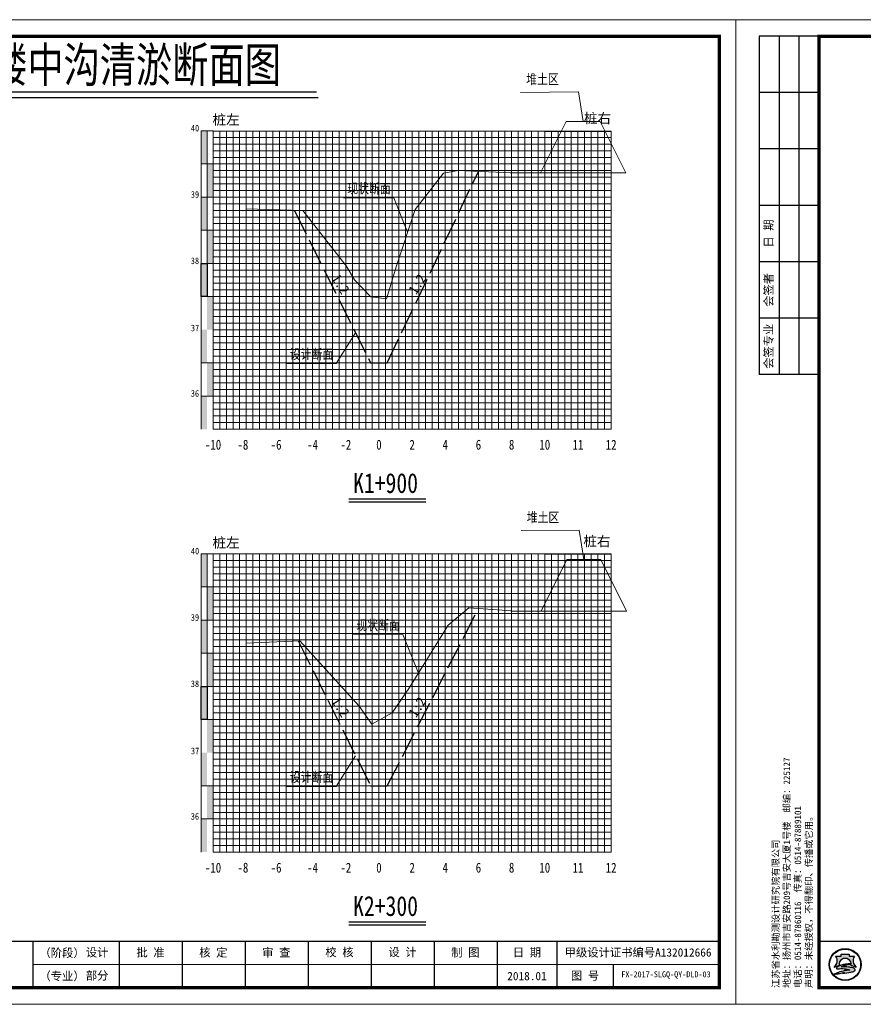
# Model space of a CAD drawing. Header units: millimetres. Extents: x -1851 to 142262423, y -629789 to 22327943.
# Tile 47 of 69: x 36605 to 36859, y 5159 to 5456. Entities that reach past the tile are written whole.
import ezdxf
from ezdxf.enums import TextEntityAlignment as Align

# ---------------------------------------------------------------- set-up
doc = ezdxf.new("R2010")
doc.units = ezdxf.units.MM
doc.linetypes.add('4415', pattern=[5, 4, -1])
for name, color, linetype, lineweight in [('0.13文字', 3, 'Continuous', 13), ('2', 61, 'Continuous', 30), ('3', 8, 'Continuous', 5), ('dmx', 7, 'Continuous', 15)]:
    doc.layers.add(name, color=color, linetype=linetype, lineweight=lineweight)
doc.layers.add('DIMTEX', color=7, linetype='Continuous')
doc.layers.add('断面', color=7, linetype='Continuous')
doc.styles.add('LYJFS', font='times.ttf', dxfattribs={"width": 0.7})
doc.styles.add('STYLE2', font='txt', dxfattribs={"width": 0.8})
doc.styles.add('仿宋', font='FangSong_GB2312.ttf')
doc.styles.add('仿宋体', font='FangSong_GB2312.ttf', dxfattribs={"width": 0.8})
doc.styles.add('宋体', font='txt', dxfattribs={"height": 3.5})
doc.styles.add('等线体', font='simhei.ttf')

# ---------------------------------------------------------------- blocks, each defined once
blk = doc.blocks.new('tk')
h = blk.add_hatch(color=152)
h.dxf.hatch_style = 1
h.paths.add_polyline_path([(6876.364125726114, 854.2295714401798, 1), (6866.686434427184, 854.2295714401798, 1)])
h.paths.add_polyline_path([(6876.201261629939, 854.2295714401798, 1), (6866.84929852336, 854.2295714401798, 1)], flags=16)
h = blk.add_hatch(color=152)
h.dxf.hatch_style = 1
edge = h.paths.add_edge_path()
edge.add_arc((6873.407199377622, 851.8047045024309), 1.461698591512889, 43.31770961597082, 70.37003522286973)
edge.add_arc((6872.0275850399, 847.9366998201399), 5.568375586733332, 70.37003522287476, 84.52854590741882)
edge.add_arc((6871.440752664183, 841.8102204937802), 11.72289597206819, 84.5285459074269, 95.17746754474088)
edge.add_arc((6871.582339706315, 852.1014277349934), 1.831337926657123, 111.7965680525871, 130.9174013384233, ccw=False)
edge.add_arc((6873.47809212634, 847.3608850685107), 6.936886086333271, 98.84274785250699, 111.79656805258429, ccw=False)
edge.add_arc((6874.544451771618, 840.506451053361), 13.873772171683, 95.21036804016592, 98.84274785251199, ccw=False)
edge.add_ellipse((6871.525280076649, 854.5219636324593), major_axis=(-1.773815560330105, 0), ratio=0.8776980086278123, start_angle=172.6538623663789, end_angle=176.9129867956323)
edge.add_arc((6873.117644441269, 844.1909795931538), 10.24870363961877, 88.99992913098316, 98.52267106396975)
edge.add_arc((6872.724314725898, 846.8157053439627), 7.594670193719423, 98.5226710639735, 116.8491039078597)
edge.add_arc((6869.849912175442, 852.4939579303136), 1.230336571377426, 116.8491039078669, 139.2900683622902)
edge.add_arc((6869.065436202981, 853.1689503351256), 0.1954369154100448, 139.2900683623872, 263.050638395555)
edge.add_arc((6869.248585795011, 854.6715617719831), 1.70916902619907, 263.0506383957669, 272.136251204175)
edge.add_arc((6870.416233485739, 823.3689317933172), 29.61523112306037, 88.46268833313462, 92.13625120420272, ccw=False)
edge.add_arc((6871.07395213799, 847.876297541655), 5.099041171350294, 68.07113774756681, 88.46268833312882, ccw=False)
edge.add_arc((6875.183614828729, 831.3122526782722), 21.4080615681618, 95.91294384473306, 98.79521578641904)
edge.add_arc((6873.816328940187, 840.1492628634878), 12.46590188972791, 98.79521578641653, 117.8496747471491)
edge.add_arc((6932.315236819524, 613.7362839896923), 245.9934265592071, 104.7703900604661, 105.15790668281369, ccw=False)
edge.add_line((6869.600177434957, 851.6009245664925), (6868.796656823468, 851.2750728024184))
edge.add_arc((6890.157828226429, 754.105500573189), 99.48982566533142, 100.90627282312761, 102.39834375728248, ccw=False)
edge.add_line((6871.334059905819, 851.7983414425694), (6870.72346251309, 851.6097564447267))
edge.add_arc((6868.414090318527, 880.2016823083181), 28.68503833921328, 274.6177604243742, 279.6944367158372)
edge.add_arc((6872.474319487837, 856.4344682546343), 4.573507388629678, 279.694436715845, 287.6119267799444)
edge.add_arc((6873.358587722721, 853.648913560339), 1.650966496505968, 287.6119267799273, 311.5140981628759)
edge.add_arc((6874.270477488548, 852.6187205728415), 0.2751610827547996, 311.5140981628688, 403.3177096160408)
edge = h.paths.add_edge_path()
edge.add_arc((6875.946394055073, 855.3665725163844), 2.066422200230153, 138.9741968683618, 204.1180883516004, ccw=False)
edge.add_line((6874.387456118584, 856.7229696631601), (6872.690352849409, 856.7229696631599))
edge.add_line((6872.69035284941, 856.7229696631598), (6872.69035284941, 857.3096342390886))
edge.add_line((6872.69035284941, 857.3096342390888), (6870.360207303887, 857.3096342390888))
edge.add_line((6870.360207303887, 857.3096342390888), (6870.360207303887, 856.7229696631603))
edge.add_line((6870.360207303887, 856.7229696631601), (6868.663104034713, 856.7229696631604))
edge.add_arc((6867.104166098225, 855.3665725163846), 2.066422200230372, -24.118088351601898, 41.0258031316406, ccw=False)
edge.add_arc((6865.567634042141, 856.05447875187), 3.749914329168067, 314.34412131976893, 335.8819116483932, ccw=False)
edge.add_arc((6867.522236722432, 856.4070458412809), 3.106664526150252, 282.3877277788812, 290.1465811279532)
edge.add_arc((6864.457993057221, 864.7594382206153), 12.00340818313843, 290.1465811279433, 296.6495194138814)
edge.add_ellipse((6871.525280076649, 854.5219636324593), major_axis=(-1.773815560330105, 0), ratio=0.8776980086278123, start_angle=176.9129867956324, end_angle=378.37473811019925, ccw=False)
edge.add_ellipse((6871.525280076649, 854.5219636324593), major_axis=(-1.773815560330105, 0), ratio=0.8776980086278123, start_angle=172.653862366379, end_angle=176.9129867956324, ccw=False)
edge.add_ellipse((6871.525280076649, 854.5219636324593), major_axis=(-1.773815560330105, 0), ratio=0.8776980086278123, start_angle=161.6252618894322, end_angle=172.653862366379, ccw=False)
edge.add_arc((6878.592567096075, 864.759438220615), 12.00340818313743, 243.3504805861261, 249.853418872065)
edge.add_arc((6875.528323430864, 856.4070458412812), 3.106664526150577, 249.8534188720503, 257.61227222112)
edge.add_arc((6877.482926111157, 856.05447875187), 3.74991432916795, 204.1180883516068, 225.6558786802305, ccw=False)
at = {"lineweight": 0}
for p, q in [((6838.597780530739, 842.2295714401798), (6838.597780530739, 1139.229571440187)), ((6838.597780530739, 1139.229571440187), (7258.597780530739, 1139.229571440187)), ((7258.597780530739, 1139.229571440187), (7258.597780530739, 842.2295714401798)), ((7253.597780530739, 854.2295714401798), (7046.597780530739, 854.2295714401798)), ((7258.597780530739, 842.2295714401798), (6838.597780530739, 842.2295714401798))]:
    blk.add_line(p, q, dxfattribs=at)
for p, q in [((6863.597780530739, 1134.229571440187), (6845.597780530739, 1134.229571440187)), ((6845.597780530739, 1134.229571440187), (6845.597780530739, 1032.229571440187)), ((6851.597780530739, 1134.229571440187), (6851.597780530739, 1032.229571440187)), ((6857.597780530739, 1134.229571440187), (6857.597780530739, 1032.229571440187)), ((6863.597780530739, 1117.229571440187), (6845.597780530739, 1117.229571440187)), ((6863.597780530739, 1100.229571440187), (6845.597780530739, 1100.229571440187)), ((6863.597780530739, 1083.229571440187), (6845.597780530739, 1083.229571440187)), ((6863.597780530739, 1066.229571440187), (6845.597780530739, 1066.229571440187)), ((6863.597780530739, 1049.229571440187), (6845.597780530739, 1049.229571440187)), ((6863.597780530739, 1032.229571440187), (6845.597780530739, 1032.229571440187)), ((7046.597780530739, 861.2295714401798), (7046.597780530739, 847.2295714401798)), ((7072.597780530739, 861.2295714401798), (7072.597780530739, 847.2295714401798)), ((7091.597780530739, 861.2295714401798), (7091.597780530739, 847.2295714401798)), ((7110.597780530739, 861.2295714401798), (7110.597780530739, 847.2295714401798)), ((7129.597780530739, 861.2295714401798), (7129.597780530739, 847.2295714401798)), ((7148.597780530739, 861.2295714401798), (7148.597780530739, 847.2295714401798)), ((7167.597780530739, 861.2295714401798), (7167.597780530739, 847.2295714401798)), ((7186.597780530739, 861.2295714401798), (7186.597780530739, 847.2295714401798)), ((7204.597780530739, 861.2295714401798), (7204.597780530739, 847.2295714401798)), ((7221.597780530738, 854.2295714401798), (7221.597780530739, 847.2295714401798))]:
    blk.add_line(p, q)
at = {"lineweight": 0, "const_width": 1}
blk.add_lwpolyline([(6863.597780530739, 1134.229571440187), (7253.597780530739, 1134.229571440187), (7253.597780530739, 847.2295714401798), (6863.597780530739, 847.2295714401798)], close=True, dxfattribs=at)
at = {"lineweight": 0, "const_width": 0.4}
blk.add_lwpolyline([(7253.597780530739, 861.2295714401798), (6863.597780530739, 861.2295714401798)], dxfattribs=at)
at = {"color": 152}
for points in [[(6869.8419023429, 854.0311891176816, -0.02838203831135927), (6868.592243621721, 853.4904639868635, -0.03386732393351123), (6868.188697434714, 853.3727099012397, 0.09425397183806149), (6868.990200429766, 854.5221939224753, 0.2921547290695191), (6868.663104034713, 856.7229696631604), (6870.360207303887, 856.7229696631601), (6870.360207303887, 857.3096342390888), (6872.69035284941, 857.3096342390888), (6872.69035284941, 856.7229696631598), (6874.387456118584, 856.7229696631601, 0.29215472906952), (6874.06035972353, 854.5221939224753, 0.09425397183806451), (6874.861862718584, 853.3727099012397, -0.03386732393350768), (6874.458316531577, 853.4904639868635, -0.02838203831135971), (6873.208657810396, 854.0311891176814)], [(6873.296521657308, 854.4381220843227, 0.04157472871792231), (6871.598778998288, 854.3265098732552, 0.08013502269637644), (6869.294240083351, 853.5916630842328, 0.09823132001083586), (6868.917290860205, 853.2964201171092, 0.599439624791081), (6869.041789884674, 852.9749492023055, 0.03966424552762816), (6869.312296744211, 852.9635806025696, -0.01603031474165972), (6871.210748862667, 852.9735033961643, -0.08921046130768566), (6872.978215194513, 852.6064141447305, 0.01257694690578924), (6871.910251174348, 852.4685801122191, 0.08333285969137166), (6867.992840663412, 851.171317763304, -0.001690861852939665), (6869.600177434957, 851.6009245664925), (6868.796656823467, 851.275072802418, -0.006510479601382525), (6871.334059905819, 851.7983414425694), (6870.72346251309, 851.6097564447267, 0.02215480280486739), (6873.244469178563, 851.9262713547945, 0.03456031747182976), (6873.858117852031, 852.0753316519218, 0.1046726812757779), (6874.452855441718, 852.4126819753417, 0.4234638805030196), (6874.470673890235, 852.8074929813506, 0.1185893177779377), (6873.898248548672, 853.1814519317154, 0.06185687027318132), (6872.558528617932, 853.479704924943, 0.04649815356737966), (6870.382867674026, 853.4852866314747, -0.08362449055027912), (6870.902341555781, 853.8018397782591, -0.05658197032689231), (6872.411732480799, 854.2153190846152, -0.01585057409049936), (6873.284535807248, 854.3228965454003)]]:
    blk.add_lwpolyline(points, format="xyb", dxfattribs=at)
for radius in [4.838845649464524, 4.675981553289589]:
    blk.add_circle((6871.525280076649, 854.2295714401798), radius, dxfattribs=at)
blk.add_arc((6873.478092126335, 847.3608850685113), 6.936886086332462, 98.84274785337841, 111.7965680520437, dxfattribs=at)
for start_param, end_param in [(2.820892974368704, 6.603884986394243), (3.013378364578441, 3.087714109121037)]:
    blk.add_ellipse((6871.525280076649, 854.5219636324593), major_axis=(-1.773815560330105, 0), ratio=0.8776980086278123, start_param=start_param, end_param=end_param, dxfattribs=at)
at = {"style": 'LYJFS'}
for s, p in [('（阶段）', (7055.431710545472, 857.7295714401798)), ('（专业）', (7055.431710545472, 850.7295714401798))]:
    blk.add_text(s, height=2.5, dxfattribs=at).set_placement(p, align=Align.MIDDLE_CENTER)
at = {"style": '仿宋'}
blk.add_text('2018.01', height=2.5, dxfattribs=at).set_placement((7195.597780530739, 850.7295714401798), align=Align.MIDDLE)
at = {"rotation": 90}
for s, insert, char_height, attachment_point, style in [('日 期', (6848.597780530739, 1074.729571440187), 2.5, 5, '宋体'), ('会签者', (6848.597780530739, 1057.729571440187), 2.5, 5, '宋体'), ('会签专业', (6848.597780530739, 1040.729571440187), 2.5, 5, '宋体'), ('江苏省水利勘测设计研究院有限公司\\P地址：扬州市吉安路209号吉安大厦1号楼  邮编：225127\\P电话：0514-87860116  传真：0514-87889101\\P声明：未经授权，不得翻印、传播或它用。', (6861.892912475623, 847.1478961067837), 2, 7, '仿宋')]:
    blk.add_mtext(s, dxfattribs=dict(at, insert=insert, char_height=char_height, attachment_point=attachment_point, style=style))
at = {"char_height": 2.5, "attachment_point": 5, "style": '宋体'}
for s, insert in [('设计', (7065.999934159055, 857.7295714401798)), ('批 准', (7082.097780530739, 857.7295714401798)), ('核 定', (7101.035280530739, 857.701793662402)), ('审 查', (7120.028336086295, 857.702857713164)), ('校 核', (7139.063058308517, 857.7728530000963)), ('设 计', (7158.070002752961, 857.8229020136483)), ('制 图', (7177.014447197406, 857.7074956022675)), ('日 期', (7195.597780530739, 857.7295714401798)), ('甲级设计证书编号A132012666', (7229.097780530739, 857.7295714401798)), ('部分', (7065.999934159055, 850.7295714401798)), ('图 号', (7213.097780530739, 850.7295714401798))]:
    blk.add_mtext(s, dxfattribs=dict(at, insert=insert))

msp = doc.modelspace()

# ---------------------------------------------------------------- hatches: boundary and pattern name
at = {"linetype": 'Continuous'}
for points in [[(36659.65106367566, 5422.338415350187), (36661.4510636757, 5422.338415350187), (36661.4510636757, 5412.338415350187), (36659.65106367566, 5412.338415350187)], [(36661.4510636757, 5412.338415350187), (36663.25106367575, 5412.338415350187), (36663.25106367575, 5402.338415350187), (36661.4510636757, 5402.338415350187)], [(36659.65106367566, 5402.338415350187), (36661.4510636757, 5402.338415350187), (36661.4510636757, 5392.338415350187), (36659.65106367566, 5392.338415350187)], [(36661.4510636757, 5392.338415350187), (36663.25106367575, 5392.338415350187), (36663.25106367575, 5382.338415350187), (36661.4510636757, 5382.338415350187)], [(36659.65106367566, 5382.338415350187), (36661.4510636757, 5382.338415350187), (36661.4510636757, 5372.338415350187), (36659.65106367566, 5372.338415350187)], [(36661.4510636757, 5372.338415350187), (36663.25106367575, 5372.338415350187), (36663.25106367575, 5362.338415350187), (36661.4510636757, 5362.338415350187)], [(36659.65106367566, 5362.338415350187), (36661.4510636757, 5362.338415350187), (36661.4510636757, 5352.338415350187), (36659.65106367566, 5352.338415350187)], [(36661.45742443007, 5352.363140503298), (36663.25742443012, 5352.363140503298), (36663.25742443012, 5342.363140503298), (36661.45742443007, 5342.363140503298)], [(36659.65106367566, 5342.334351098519), (36661.4510636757, 5342.334351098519), (36661.4510636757, 5332.334351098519), (36659.65106367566, 5332.334351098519)], [(36659.65106367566, 5294.758415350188), (36661.4510636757, 5294.758415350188), (36661.4510636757, 5284.758415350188), (36659.65106367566, 5284.758415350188)], [(36661.4510636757, 5284.758415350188), (36663.25106367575, 5284.758415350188), (36663.25106367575, 5274.758415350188), (36661.4510636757, 5274.758415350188)], [(36659.65106367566, 5274.758415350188), (36661.4510636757, 5274.758415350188), (36661.4510636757, 5264.758415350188), (36659.65106367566, 5264.758415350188)], [(36661.4510636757, 5264.758415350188), (36663.25106367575, 5264.758415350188), (36663.25106367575, 5254.758415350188), (36661.4510636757, 5254.758415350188)], [(36659.65106367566, 5254.758415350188), (36661.4510636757, 5254.758415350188), (36661.4510636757, 5244.758415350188), (36659.65106367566, 5244.758415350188)], [(36661.4510636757, 5244.758415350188), (36663.25106367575, 5244.758415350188), (36663.25106367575, 5234.758415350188), (36661.4510636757, 5234.758415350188)], [(36659.65106367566, 5234.758415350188), (36661.4510636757, 5234.758415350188), (36661.4510636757, 5224.758415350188), (36659.65106367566, 5224.758415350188)], [(36661.45742443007, 5224.783140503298), (36663.25742443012, 5224.783140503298), (36663.25742443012, 5214.783140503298), (36661.45742443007, 5214.783140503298)], [(36659.65106367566, 5214.754351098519), (36661.4510636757, 5214.754351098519), (36661.4510636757, 5204.754351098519), (36659.65106367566, 5204.754351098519)]]:
    msp.add_hatch(color=7, dxfattribs=at).paths.add_polyline_path(points)

# ---------------------------------------------------------------- linework, layer by layer
at = {"linetype": 'Continuous', "lineweight": 20, "flags": 128}
for points in [[(36774.84966900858, 5425.15714367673), (36773.45706387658, 5434.064559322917), (36755.92421956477, 5433.93035355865)], [(36721.87355353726, 5391.73981555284), (36717.70047675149, 5402.113445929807), (36702.54908706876, 5402.087133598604)], [(36706.23280152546, 5361.374939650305), (36700.39195380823, 5352.139789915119), (36685.2405641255, 5352.113477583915)], [(36775.01748965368, 5293.014905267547), (36773.62488452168, 5301.922320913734), (36756.09204020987, 5301.788115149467)], [(36725.13217238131, 5258.744783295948), (36720.45132580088, 5270.380651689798), (36705.29993611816, 5270.354339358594)], [(36706.23280152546, 5233.794939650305), (36700.39195380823, 5224.559789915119), (36685.2405641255, 5224.533477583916)]]:
    msp.add_lwpolyline(points, dxfattribs=at)
at = {"color": 1, "linetype": '4415', "lineweight": 30, "ltscale": 2}
for points in [[(36687.71600857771, 5398.408525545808), (36710.75106367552, 5352.338415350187), (36715.75106367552, 5352.338415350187), (36743.25106367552, 5410.078069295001)], [(36688.90493869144, 5268.450665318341), (36710.75106367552, 5224.758415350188), (36715.75106367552, 5224.758415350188), (36743.25106367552, 5278.218795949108)]]:
    msp.add_lwpolyline(points, dxfattribs=at)
at = {"linetype": 'Continuous', "flags": 128}
for points in [[(36659.65106367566, 5382.338415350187), (36661.4510636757, 5382.338415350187), (36661.4510636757, 5372.338415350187), (36659.65106367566, 5372.338415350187)], [(36659.65106367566, 5254.758415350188), (36661.4510636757, 5254.758415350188), (36661.4510636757, 5244.758415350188), (36659.65106367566, 5244.758415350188)]]:
    msp.add_lwpolyline(points, close=True, dxfattribs=at)
at = {"layer": '2', "color": 7, "lineweight": 15}
for points in [[(36663.25106367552, 5422.272314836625), (36763.25106367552, 5422.272314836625)], [(36673.25106367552, 5422.338415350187), (36673.25106367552, 5332.338415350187)], [(36683.25106367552, 5422.338415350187), (36683.25106367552, 5332.338415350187)], [(36693.25106367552, 5422.338415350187), (36693.25106367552, 5332.338415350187)], [(36703.25106367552, 5422.338415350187), (36703.25106367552, 5332.338415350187)], [(36723.25106367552, 5422.338415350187), (36723.25106367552, 5332.338415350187)], [(36733.25106367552, 5422.338415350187), (36733.25106367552, 5332.338415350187)], [(36743.25106367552, 5422.338415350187), (36743.25106367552, 5332.338415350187)], [(36753.25106367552, 5422.338415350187), (36753.25106367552, 5332.338415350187)], [(36763.25106367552, 5422.338415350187), (36763.25106367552, 5332.338415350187)], [(36773.25106367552, 5422.272314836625), (36773.25106367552, 5332.338415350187)], [(36783.25106367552, 5422.272314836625), (36783.25106367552, 5332.338415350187)], [(36663.25106367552, 5412.338415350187), (36763.25106367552, 5412.338415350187)], [(36763.25106367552, 5412.338415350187), (36783.25106367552, 5412.338415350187)], [(36663.25106367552, 5402.338415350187), (36763.25106367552, 5402.338415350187)], [(36763.25106367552, 5402.338415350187), (36783.25106367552, 5402.338415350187)], [(36663.25106367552, 5392.338415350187), (36763.25106367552, 5392.338415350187)], [(36763.25106367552, 5392.338415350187), (36783.25106367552, 5392.338415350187)], [(36663.25106367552, 5382.338415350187), (36763.25106367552, 5382.338415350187)], [(36763.25106367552, 5382.338415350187), (36783.25106367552, 5382.338415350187)], [(36763.25106367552, 5372.338415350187), (36783.25106367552, 5372.338415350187)], [(36663.25106367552, 5362.338415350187), (36763.25106367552, 5362.338415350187)], [(36763.25106367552, 5362.338415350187), (36783.25106367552, 5362.338415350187)], [(36763.25106367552, 5352.338415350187), (36783.25106367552, 5352.338415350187)], [(36763.25106367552, 5342.338415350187), (36783.25106367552, 5342.338415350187)], [(36663.25106367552, 5332.338415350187), (36763.25106367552, 5332.338415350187)], [(36763.25106367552, 5332.338415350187), (36783.25106367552, 5332.338415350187)], [(36663.25106367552, 5294.692314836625), (36763.25106367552, 5294.692314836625)], [(36673.25106367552, 5294.758415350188), (36673.25106367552, 5204.758415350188)], [(36683.25106367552, 5294.758415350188), (36683.25106367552, 5204.758415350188)], [(36693.25106367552, 5294.758415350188), (36693.25106367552, 5204.758415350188)], [(36703.25106367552, 5294.758415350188), (36703.25106367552, 5204.758415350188)], [(36723.25106367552, 5294.758415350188), (36723.25106367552, 5204.758415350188)], [(36733.25106367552, 5294.758415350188), (36733.25106367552, 5204.758415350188)], [(36743.25106367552, 5294.758415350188), (36743.25106367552, 5204.758415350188)], [(36753.25106367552, 5294.758415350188), (36753.25106367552, 5204.758415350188)], [(36763.25106367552, 5294.758415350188), (36763.25106367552, 5204.758415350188)], [(36773.25106367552, 5294.692314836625), (36773.25106367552, 5204.758415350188)], [(36783.25106367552, 5294.692314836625), (36783.25106367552, 5204.758415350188)], [(36663.25106367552, 5284.758415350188), (36763.25106367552, 5284.758415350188)], [(36763.25106367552, 5284.758415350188), (36783.25106367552, 5284.758415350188)], [(36663.25106367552, 5274.758415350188), (36763.25106367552, 5274.758415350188)], [(36763.25106367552, 5274.758415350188), (36783.25106367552, 5274.758415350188)], [(36663.25106367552, 5264.758415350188), (36763.25106367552, 5264.758415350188)], [(36763.25106367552, 5264.758415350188), (36783.25106367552, 5264.758415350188)], [(36663.25106367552, 5254.758415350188), (36763.25106367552, 5254.758415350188)], [(36763.25106367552, 5254.758415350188), (36783.25106367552, 5254.758415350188)], [(36763.25106367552, 5244.758415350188), (36783.25106367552, 5244.758415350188)], [(36663.25106367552, 5234.758415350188), (36763.25106367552, 5234.758415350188)], [(36763.25106367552, 5234.758415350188), (36783.25106367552, 5234.758415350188)], [(36763.25106367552, 5224.758415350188), (36783.25106367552, 5224.758415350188)], [(36763.25106367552, 5214.758415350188), (36783.25106367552, 5214.758415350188)], [(36663.25106367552, 5204.758415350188), (36763.25106367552, 5204.758415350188)], [(36763.25106367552, 5204.758415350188), (36783.25106367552, 5204.758415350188)]]:
    msp.add_lwpolyline(points, dxfattribs=at)
at = {"layer": '2', "color": 3, "lineweight": 15}
for points in [[(36713.25106367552, 5422.338415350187), (36713.25106367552, 5332.338415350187)], [(36713.25106367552, 5294.758415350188), (36713.25106367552, 5204.758415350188)]]:
    msp.add_lwpolyline(points, dxfattribs=at)
at = {"layer": '2', "color": 7, "lineweight": 15, "flags": 128}
for points in [[(36663.25106367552, 5372.338415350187), (36763.25106367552, 5372.338415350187)], [(36663.25106367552, 5244.758415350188), (36763.25106367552, 5244.758415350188)]]:
    msp.add_lwpolyline(points, dxfattribs=at)
at = {"layer": '2', "color": 0, "lineweight": 15}
for points in [[(36663.25106367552, 5352.338415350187), (36763.25106367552, 5352.338415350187)], [(36663.25106367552, 5342.338415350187), (36763.25106367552, 5342.338415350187)], [(36663.25106367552, 5224.758415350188), (36763.25106367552, 5224.758415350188)], [(36663.25106367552, 5214.758415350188), (36763.25106367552, 5214.758415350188)]]:
    msp.add_lwpolyline(points, dxfattribs=at)
at = {"layer": '3', "lineweight": 5}
for points in [[(36663.25106367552, 5420.338415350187), (36763.25106367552, 5420.338415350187)], [(36665.25106367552, 5422.338415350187), (36665.25106367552, 5332.338415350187)], [(36667.25106367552, 5422.338415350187), (36667.25106367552, 5332.338415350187)], [(36669.25106367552, 5422.338415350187), (36669.25106367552, 5332.338415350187)], [(36671.25106367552, 5422.338415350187), (36671.25106367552, 5332.338415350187)], [(36675.25106367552, 5422.338415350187), (36675.25106367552, 5332.338415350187)], [(36677.25106367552, 5422.338415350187), (36677.25106367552, 5332.338415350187)], [(36679.25106367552, 5422.338415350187), (36679.25106367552, 5332.338415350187)], [(36681.25106367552, 5422.338415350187), (36681.25106367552, 5332.338415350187)], [(36685.25106367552, 5422.338415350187), (36685.25106367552, 5332.338415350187)], [(36687.25106367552, 5422.338415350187), (36687.25106367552, 5332.338415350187)], [(36689.25106367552, 5422.338415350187), (36689.25106367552, 5332.338415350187)], [(36691.25106367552, 5422.338415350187), (36691.25106367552, 5332.338415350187)], [(36695.25106367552, 5422.338415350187), (36695.25106367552, 5332.338415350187)], [(36697.25106367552, 5422.338415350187), (36697.25106367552, 5332.338415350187)], [(36699.25106367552, 5422.338415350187), (36699.25106367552, 5332.338415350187)], [(36701.25106367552, 5422.338415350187), (36701.25106367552, 5332.338415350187)], [(36705.25106367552, 5422.338415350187), (36705.25106367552, 5332.338415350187)], [(36707.25106367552, 5422.338415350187), (36707.25106367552, 5332.338415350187)], [(36709.25106367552, 5422.338415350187), (36709.25106367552, 5332.338415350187)], [(36711.25106367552, 5422.338415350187), (36711.25106367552, 5332.338415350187)], [(36715.25106367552, 5422.338415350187), (36715.25106367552, 5332.338415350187)], [(36717.25106367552, 5422.338415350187), (36717.25106367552, 5332.338415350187)], [(36719.25106367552, 5422.338415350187), (36719.25106367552, 5332.338415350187)], [(36721.25106367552, 5422.338415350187), (36721.25106367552, 5332.338415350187)], [(36725.25106367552, 5422.338415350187), (36725.25106367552, 5332.338415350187)], [(36727.25106367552, 5422.338415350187), (36727.25106367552, 5332.338415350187)], [(36729.25106367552, 5422.338415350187), (36729.25106367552, 5332.338415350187)], [(36731.25106367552, 5422.338415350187), (36731.25106367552, 5332.338415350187)], [(36735.25106367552, 5422.338415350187), (36735.25106367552, 5332.338415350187)], [(36737.25106367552, 5422.338415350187), (36737.25106367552, 5332.338415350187)], [(36739.25106367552, 5422.338415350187), (36739.25106367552, 5332.338415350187)], [(36741.25106367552, 5422.338415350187), (36741.25106367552, 5332.338415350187)], [(36745.25106367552, 5422.338415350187), (36745.25106367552, 5332.338415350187)], [(36747.25106367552, 5422.338415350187), (36747.25106367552, 5332.338415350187)], [(36749.25106367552, 5422.338415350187), (36749.25106367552, 5332.338415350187)], [(36751.25106367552, 5422.338415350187), (36751.25106367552, 5332.338415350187)], [(36755.25106367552, 5422.338415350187), (36755.25106367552, 5332.338415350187)], [(36757.25106367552, 5422.338415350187), (36757.25106367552, 5332.338415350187)], [(36759.25106367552, 5422.338415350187), (36759.25106367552, 5332.338415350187)], [(36761.25106367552, 5422.338415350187), (36761.25106367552, 5332.338415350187)], [(36763.25106367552, 5420.338415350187), (36783.25106367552, 5420.338415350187)], [(36765.25106367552, 5422.272314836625), (36765.25106367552, 5332.338415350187)], [(36767.25106367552, 5422.272314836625), (36767.25106367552, 5332.338415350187)], [(36769.25106367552, 5422.272314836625), (36769.25106367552, 5332.338415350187)], [(36771.25106367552, 5422.272314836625), (36771.25106367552, 5332.338415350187)], [(36775.25106367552, 5422.272314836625), (36775.25106367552, 5332.338415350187)], [(36777.25106367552, 5422.272314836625), (36777.25106367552, 5332.338415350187)], [(36779.25106367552, 5422.272314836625), (36779.25106367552, 5332.338415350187)], [(36781.25106367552, 5422.272314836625), (36781.25106367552, 5332.338415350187)], [(36663.25106367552, 5418.338415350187), (36763.25106367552, 5418.338415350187)], [(36763.25106367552, 5418.338415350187), (36783.25106367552, 5418.338415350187)], [(36663.25106367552, 5416.338415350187), (36763.25106367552, 5416.338415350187)], [(36663.25106367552, 5414.338415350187), (36763.25106367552, 5414.338415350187)], [(36763.25106367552, 5416.338415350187), (36783.25106367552, 5416.338415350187)], [(36763.25106367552, 5414.338415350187), (36783.25106367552, 5414.338415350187)], [(36663.25106367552, 5410.338415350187), (36763.25106367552, 5410.338415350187)], [(36763.25106367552, 5410.338415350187), (36783.25106367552, 5410.338415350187)], [(36663.25106367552, 5408.338415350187), (36763.25106367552, 5408.338415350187)], [(36663.25106367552, 5406.338415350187), (36763.25106367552, 5406.338415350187)], [(36763.25106367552, 5408.338415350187), (36783.25106367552, 5408.338415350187)], [(36763.25106367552, 5406.338415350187), (36783.25106367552, 5406.338415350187)], [(36663.25106367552, 5404.338415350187), (36763.25106367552, 5404.338415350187)], [(36763.25106367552, 5404.338415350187), (36783.25106367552, 5404.338415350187)], [(36663.25106367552, 5400.338415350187), (36763.25106367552, 5400.338415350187)], [(36763.25106367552, 5400.338415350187), (36783.25106367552, 5400.338415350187)], [(36663.25106367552, 5398.338415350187), (36763.25106367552, 5398.338415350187)], [(36763.25106367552, 5398.338415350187), (36783.25106367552, 5398.338415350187)], [(36663.25106367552, 5396.338415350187), (36763.25106367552, 5396.338415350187)], [(36663.25106367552, 5394.338415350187), (36763.25106367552, 5394.338415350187)], [(36763.25106367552, 5396.338415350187), (36783.25106367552, 5396.338415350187)], [(36763.25106367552, 5394.338415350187), (36783.25106367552, 5394.338415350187)], [(36663.25106367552, 5390.338415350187), (36763.25106367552, 5390.338415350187)], [(36663.25106367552, 5388.338415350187), (36763.25106367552, 5388.338415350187)], [(36763.25106367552, 5390.338415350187), (36783.25106367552, 5390.338415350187)], [(36763.25106367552, 5388.338415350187), (36783.25106367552, 5388.338415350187)], [(36663.25106367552, 5386.338415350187), (36763.25106367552, 5386.338415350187)], [(36763.25106367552, 5386.338415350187), (36783.25106367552, 5386.338415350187)], [(36663.25106367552, 5384.338415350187), (36763.25106367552, 5384.338415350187)], [(36763.25106367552, 5384.338415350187), (36783.25106367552, 5384.338415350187)], [(36663.25106367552, 5380.338415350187), (36763.25106367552, 5380.338415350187)], [(36763.25106367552, 5380.338415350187), (36783.25106367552, 5380.338415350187)], [(36663.25106367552, 5378.338415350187), (36763.25106367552, 5378.338415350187)], [(36663.25106367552, 5376.338415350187), (36763.25106367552, 5376.338415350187)], [(36763.25106367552, 5378.338415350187), (36783.25106367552, 5378.338415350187)], [(36763.25106367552, 5376.338415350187), (36783.25106367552, 5376.338415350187)], [(36663.25106367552, 5374.338415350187), (36763.25106367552, 5374.338415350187)], [(36763.25106367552, 5374.338415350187), (36783.25106367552, 5374.338415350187)], [(36663.25106367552, 5370.338415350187), (36763.25106367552, 5370.338415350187)], [(36763.25106367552, 5370.338415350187), (36783.25106367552, 5370.338415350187)], [(36663.25106367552, 5368.338415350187), (36763.25106367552, 5368.338415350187)], [(36763.25106367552, 5368.338415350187), (36783.25106367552, 5368.338415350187)], [(36663.25106367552, 5366.338415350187), (36763.25106367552, 5366.338415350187)], [(36663.25106367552, 5364.338415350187), (36763.25106367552, 5364.338415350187)], [(36763.25106367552, 5366.338415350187), (36783.25106367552, 5366.338415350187)], [(36763.25106367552, 5364.338415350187), (36783.25106367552, 5364.338415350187)], [(36663.25106367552, 5360.338415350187), (36763.25106367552, 5360.338415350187)], [(36663.25106367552, 5358.338415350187), (36763.25106367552, 5358.338415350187)], [(36763.25106367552, 5360.338415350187), (36783.25106367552, 5360.338415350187)], [(36763.25106367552, 5358.338415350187), (36783.25106367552, 5358.338415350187)], [(36663.25106367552, 5356.338415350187), (36763.25106367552, 5356.338415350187)], [(36763.25106367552, 5356.338415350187), (36783.25106367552, 5356.338415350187)], [(36663.25106367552, 5354.338415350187), (36763.25106367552, 5354.338415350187)], [(36763.25106367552, 5354.338415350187), (36783.25106367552, 5354.338415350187)], [(36663.25106367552, 5350.338415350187), (36763.25106367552, 5350.338415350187)], [(36763.25106367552, 5350.338415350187), (36783.25106367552, 5350.338415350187)], [(36663.25106367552, 5348.338415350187), (36763.25106367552, 5348.338415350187)], [(36663.25106367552, 5346.338415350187), (36763.25106367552, 5346.338415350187)], [(36763.25106367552, 5348.338415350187), (36783.25106367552, 5348.338415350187)], [(36763.25106367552, 5346.338415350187), (36783.25106367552, 5346.338415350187)], [(36663.25106367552, 5344.338415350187), (36763.25106367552, 5344.338415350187)], [(36763.25106367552, 5344.338415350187), (36783.25106367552, 5344.338415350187)], [(36663.25106367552, 5340.338415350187), (36763.25106367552, 5340.338415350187)], [(36763.25106367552, 5340.338415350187), (36783.25106367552, 5340.338415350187)], [(36663.25106367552, 5338.338415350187), (36763.25106367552, 5338.338415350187)], [(36763.25106367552, 5338.338415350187), (36783.25106367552, 5338.338415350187)], [(36663.25106367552, 5336.338415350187), (36763.25106367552, 5336.338415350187)], [(36663.25106367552, 5334.338415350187), (36763.25106367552, 5334.338415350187)], [(36763.25106367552, 5336.338415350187), (36783.25106367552, 5336.338415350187)], [(36763.25106367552, 5334.338415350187), (36783.25106367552, 5334.338415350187)], [(36663.25106367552, 5292.758415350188), (36763.25106367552, 5292.758415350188)], [(36665.25106367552, 5294.758415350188), (36665.25106367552, 5204.758415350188)], [(36667.25106367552, 5294.758415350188), (36667.25106367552, 5204.758415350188)], [(36669.25106367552, 5294.758415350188), (36669.25106367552, 5204.758415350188)], [(36671.25106367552, 5294.758415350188), (36671.25106367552, 5204.758415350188)], [(36675.25106367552, 5294.758415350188), (36675.25106367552, 5204.758415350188)], [(36677.25106367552, 5294.758415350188), (36677.25106367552, 5204.758415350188)], [(36679.25106367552, 5294.758415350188), (36679.25106367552, 5204.758415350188)], [(36681.25106367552, 5294.758415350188), (36681.25106367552, 5204.758415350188)], [(36685.25106367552, 5294.758415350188), (36685.25106367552, 5204.758415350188)], [(36687.25106367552, 5294.758415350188), (36687.25106367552, 5204.758415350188)], [(36689.25106367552, 5294.758415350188), (36689.25106367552, 5204.758415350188)], [(36691.25106367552, 5294.758415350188), (36691.25106367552, 5204.758415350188)], [(36695.25106367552, 5294.758415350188), (36695.25106367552, 5204.758415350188)], [(36697.25106367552, 5294.758415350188), (36697.25106367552, 5204.758415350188)], [(36699.25106367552, 5294.758415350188), (36699.25106367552, 5204.758415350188)], [(36701.25106367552, 5294.758415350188), (36701.25106367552, 5204.758415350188)], [(36705.25106367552, 5294.758415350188), (36705.25106367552, 5204.758415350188)], [(36707.25106367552, 5294.758415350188), (36707.25106367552, 5204.758415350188)], [(36709.25106367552, 5294.758415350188), (36709.25106367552, 5204.758415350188)], [(36711.25106367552, 5294.758415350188), (36711.25106367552, 5204.758415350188)], [(36715.25106367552, 5294.758415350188), (36715.25106367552, 5204.758415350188)], [(36717.25106367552, 5294.758415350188), (36717.25106367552, 5204.758415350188)], [(36719.25106367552, 5294.758415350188), (36719.25106367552, 5204.758415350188)], [(36721.25106367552, 5294.758415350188), (36721.25106367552, 5204.758415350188)], [(36725.25106367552, 5294.758415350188), (36725.25106367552, 5204.758415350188)], [(36727.25106367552, 5294.758415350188), (36727.25106367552, 5204.758415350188)], [(36729.25106367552, 5294.758415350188), (36729.25106367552, 5204.758415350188)], [(36731.25106367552, 5294.758415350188), (36731.25106367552, 5204.758415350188)], [(36735.25106367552, 5294.758415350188), (36735.25106367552, 5204.758415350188)], [(36737.25106367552, 5294.758415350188), (36737.25106367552, 5204.758415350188)], [(36739.25106367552, 5294.758415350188), (36739.25106367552, 5204.758415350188)], [(36741.25106367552, 5294.758415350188), (36741.25106367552, 5204.758415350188)], [(36745.25106367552, 5294.758415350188), (36745.25106367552, 5204.758415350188)], [(36747.25106367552, 5294.758415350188), (36747.25106367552, 5204.758415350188)], [(36749.25106367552, 5294.758415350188), (36749.25106367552, 5204.758415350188)], [(36751.25106367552, 5294.758415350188), (36751.25106367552, 5204.758415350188)], [(36755.25106367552, 5294.758415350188), (36755.25106367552, 5204.758415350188)], [(36757.25106367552, 5294.758415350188), (36757.25106367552, 5204.758415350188)], [(36759.25106367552, 5294.758415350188), (36759.25106367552, 5204.758415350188)], [(36761.25106367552, 5294.758415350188), (36761.25106367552, 5204.758415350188)], [(36763.25106367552, 5292.758415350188), (36783.25106367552, 5292.758415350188)], [(36765.25106367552, 5294.692314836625), (36765.25106367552, 5204.758415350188)], [(36767.25106367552, 5294.692314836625), (36767.25106367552, 5204.758415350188)], [(36769.25106367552, 5294.692314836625), (36769.25106367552, 5204.758415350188)], [(36771.25106367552, 5294.692314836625), (36771.25106367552, 5204.758415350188)], [(36775.25106367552, 5294.692314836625), (36775.25106367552, 5204.758415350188)], [(36777.25106367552, 5294.692314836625), (36777.25106367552, 5204.758415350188)], [(36779.25106367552, 5294.692314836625), (36779.25106367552, 5204.758415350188)], [(36781.25106367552, 5294.692314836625), (36781.25106367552, 5204.758415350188)], [(36663.25106367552, 5290.758415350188), (36763.25106367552, 5290.758415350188)], [(36763.25106367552, 5290.758415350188), (36783.25106367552, 5290.758415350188)], [(36663.25106367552, 5288.758415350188), (36763.25106367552, 5288.758415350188)], [(36663.25106367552, 5286.758415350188), (36763.25106367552, 5286.758415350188)], [(36763.25106367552, 5288.758415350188), (36783.25106367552, 5288.758415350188)], [(36763.25106367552, 5286.758415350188), (36783.25106367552, 5286.758415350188)], [(36663.25106367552, 5282.758415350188), (36763.25106367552, 5282.758415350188)], [(36663.25106367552, 5280.758415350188), (36763.25106367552, 5280.758415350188)], [(36763.25106367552, 5282.758415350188), (36783.25106367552, 5282.758415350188)], [(36763.25106367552, 5280.758415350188), (36783.25106367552, 5280.758415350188)], [(36663.25106367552, 5278.758415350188), (36763.25106367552, 5278.758415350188)], [(36763.25106367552, 5278.758415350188), (36783.25106367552, 5278.758415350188)], [(36663.25106367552, 5276.758415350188), (36763.25106367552, 5276.758415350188)], [(36763.25106367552, 5276.758415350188), (36783.25106367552, 5276.758415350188)], [(36663.25106367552, 5272.758415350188), (36763.25106367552, 5272.758415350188)], [(36763.25106367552, 5272.758415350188), (36783.25106367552, 5272.758415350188)], [(36663.25106367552, 5270.758415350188), (36763.25106367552, 5270.758415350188)], [(36763.25106367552, 5270.758415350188), (36783.25106367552, 5270.758415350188)], [(36663.25106367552, 5268.758415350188), (36763.25106367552, 5268.758415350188)], [(36663.25106367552, 5266.758415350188), (36763.25106367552, 5266.758415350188)], [(36763.25106367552, 5268.758415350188), (36783.25106367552, 5268.758415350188)], [(36763.25106367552, 5266.758415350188), (36783.25106367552, 5266.758415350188)], [(36663.25106367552, 5262.758415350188), (36763.25106367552, 5262.758415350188)], [(36663.25106367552, 5260.758415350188), (36763.25106367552, 5260.758415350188)], [(36763.25106367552, 5262.758415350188), (36783.25106367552, 5262.758415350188)], [(36763.25106367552, 5260.758415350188), (36783.25106367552, 5260.758415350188)], [(36663.25106367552, 5258.758415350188), (36763.25106367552, 5258.758415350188)], [(36763.25106367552, 5258.758415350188), (36783.25106367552, 5258.758415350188)], [(36663.25106367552, 5256.758415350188), (36763.25106367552, 5256.758415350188)], [(36763.25106367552, 5256.758415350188), (36783.25106367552, 5256.758415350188)], [(36663.25106367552, 5252.758415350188), (36763.25106367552, 5252.758415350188)], [(36763.25106367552, 5252.758415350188), (36783.25106367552, 5252.758415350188)], [(36663.25106367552, 5250.758415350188), (36763.25106367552, 5250.758415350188)], [(36663.25106367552, 5248.758415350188), (36763.25106367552, 5248.758415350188)], [(36763.25106367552, 5250.758415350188), (36783.25106367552, 5250.758415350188)], [(36763.25106367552, 5248.758415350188), (36783.25106367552, 5248.758415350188)], [(36663.25106367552, 5246.758415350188), (36763.25106367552, 5246.758415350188)], [(36763.25106367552, 5246.758415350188), (36783.25106367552, 5246.758415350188)], [(36663.25106367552, 5242.758415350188), (36763.25106367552, 5242.758415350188)], [(36763.25106367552, 5242.758415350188), (36783.25106367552, 5242.758415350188)], [(36663.25106367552, 5240.758415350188), (36763.25106367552, 5240.758415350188)], [(36763.25106367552, 5240.758415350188), (36783.25106367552, 5240.758415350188)], [(36663.25106367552, 5238.758415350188), (36763.25106367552, 5238.758415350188)], [(36663.25106367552, 5236.758415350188), (36763.25106367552, 5236.758415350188)], [(36763.25106367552, 5238.758415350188), (36783.25106367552, 5238.758415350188)], [(36763.25106367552, 5236.758415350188), (36783.25106367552, 5236.758415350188)], [(36663.25106367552, 5232.758415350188), (36763.25106367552, 5232.758415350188)], [(36663.25106367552, 5230.758415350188), (36763.25106367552, 5230.758415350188)], [(36763.25106367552, 5232.758415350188), (36783.25106367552, 5232.758415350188)], [(36763.25106367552, 5230.758415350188), (36783.25106367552, 5230.758415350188)], [(36663.25106367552, 5228.758415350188), (36763.25106367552, 5228.758415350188)], [(36763.25106367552, 5228.758415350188), (36783.25106367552, 5228.758415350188)], [(36663.25106367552, 5226.758415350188), (36763.25106367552, 5226.758415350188)], [(36763.25106367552, 5226.758415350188), (36783.25106367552, 5226.758415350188)], [(36663.25106367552, 5222.758415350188), (36763.25106367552, 5222.758415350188)], [(36763.25106367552, 5222.758415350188), (36783.25106367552, 5222.758415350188)], [(36663.25106367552, 5220.758415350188), (36763.25106367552, 5220.758415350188)], [(36663.25106367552, 5218.758415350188), (36763.25106367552, 5218.758415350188)], [(36763.25106367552, 5220.758415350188), (36783.25106367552, 5220.758415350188)], [(36763.25106367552, 5218.758415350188), (36783.25106367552, 5218.758415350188)], [(36663.25106367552, 5216.758415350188), (36763.25106367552, 5216.758415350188)], [(36763.25106367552, 5216.758415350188), (36783.25106367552, 5216.758415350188)], [(36663.25106367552, 5212.758415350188), (36763.25106367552, 5212.758415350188)], [(36763.25106367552, 5212.758415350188), (36783.25106367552, 5212.758415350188)], [(36663.25106367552, 5210.758415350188), (36763.25106367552, 5210.758415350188)], [(36763.25106367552, 5210.758415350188), (36783.25106367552, 5210.758415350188)], [(36663.25106367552, 5208.758415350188), (36763.25106367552, 5208.758415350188)], [(36663.25106367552, 5206.758415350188), (36763.25106367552, 5206.758415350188)], [(36763.25106367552, 5208.758415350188), (36783.25106367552, 5208.758415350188)], [(36763.25106367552, 5206.758415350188), (36783.25106367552, 5206.758415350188)]]:
    msp.add_lwpolyline(points, dxfattribs=at)
at = {"layer": '3', "color": 0, "lineweight": 5}
for points in [[(36659.65106367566, 5352.338415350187), (36763.25106367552, 5352.338415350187)], [(36659.65106367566, 5342.338415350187), (36763.25106367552, 5342.338415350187)], [(36659.65106367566, 5224.758415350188), (36763.25106367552, 5224.758415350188)], [(36659.65106367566, 5214.758415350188), (36763.25106367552, 5214.758415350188)]]:
    msp.add_lwpolyline(points, dxfattribs=at)
at = {"layer": 'DIMTEX', "color": 0, "linetype": 'Continuous'}
for p, q in [((36576.57885644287, 5432.43034827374), (36694.97342710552, 5432.43034827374)), ((36576.61471707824, 5434.114538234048), (36694.45082774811, 5434.114538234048)), ((36704.17744118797, 5310.403707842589), (36727.35667636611, 5310.403707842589)), ((36704.19793297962, 5311.366102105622), (36727.35667636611, 5311.366102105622)), ((36704.17744118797, 5182.823707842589), (36727.35667636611, 5182.823707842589)), ((36704.19793297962, 5183.786102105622), (36727.35667636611, 5183.786102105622))]:
    msp.add_line(p, q, dxfattribs=at)
at = {"layer": 'dmx', "linetype": 'Continuous', "lineweight": 15}
for p, q in [((36769.74786724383, 5425.197932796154), (36761.96640200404, 5409.635002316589)), ((36769.74786724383, 5425.197932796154), (36779.93871665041, 5425.197932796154)), ((36779.93871665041, 5425.197932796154), (36787.72018189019, 5409.635002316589)), ((36752.8324913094, 5409.635002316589), (36787.72018189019, 5409.635002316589)), ((36769.91568788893, 5293.055694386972), (36762.13422264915, 5277.492763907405)), ((36769.91568788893, 5293.055694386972), (36780.10653729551, 5293.055694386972)), ((36780.10653729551, 5293.055694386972), (36787.88800253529, 5277.492763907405)), ((36753.00031195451, 5277.492763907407), (36787.88800253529, 5277.492763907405))]:
    msp.add_line(p, q, dxfattribs=at)
at = {"layer": 'dmx', "linetype": 'Continuous', "lineweight": 15, "flags": 128}
for points in [[(36690.25748303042, 5398.332395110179), (36690.25748303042, 5398.332395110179), (36703.37868303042, 5381.62573111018), (36705.87769303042, 5377.377379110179), (36710.77392585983, 5372.286500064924), (36715.49034803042, 5371.64907711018), (36718.52649303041, 5381.575377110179), (36724.14576303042, 5398.64011911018), (36732.72247105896, 5409.524669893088)], [(36732.72247105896, 5409.524669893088), (36737.25106367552, 5410.338415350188), (36753.08324303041, 5409.65144111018)], [(36673.25106367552, 5398.841826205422), (36690.25748303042, 5398.332395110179)], [(36734.10276367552, 5273.180375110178), (36740.31539367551, 5278.427109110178), (36753.25106367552, 5277.509202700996)], [(36689.44930867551, 5268.474869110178), (36707.25106367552, 5248.758415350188), (36711.09154954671, 5243.354772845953), (36717.25106367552, 5246.758415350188), (36722.43225367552, 5254.400039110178), (36734.10276367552, 5273.180375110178)], [(36673.25106367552, 5267.754662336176), (36689.44930867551, 5268.474869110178)]]:
    msp.add_lwpolyline(points, dxfattribs=at)
at = {"layer": '断面'}
for p, q in [((36763.25106367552, 5422.272314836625), (36783.25106367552, 5422.272314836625)), ((36763.25106367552, 5294.692314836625), (36783.25106367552, 5294.692314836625))]:
    msp.add_line(p, q, dxfattribs=at)
at = {"layer": '断面', "color": 3, "lineweight": 15}
for points in [[(36663.25106367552, 5422.338415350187), (36659.65106367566, 5422.338415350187)], [(36659.65106367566, 5422.338415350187), (36659.65106367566, 5332.338415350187)], [(36661.4510636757, 5422.338415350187), (36661.4510636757, 5372.338415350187)], [(36663.25106367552, 5422.338415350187), (36663.25106367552, 5332.338415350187)], [(36663.25106367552, 5412.338415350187), (36659.65106367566, 5412.338415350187)], [(36663.25106367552, 5402.338415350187), (36659.65106367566, 5402.338415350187)], [(36663.25106367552, 5392.338415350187), (36659.65106367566, 5392.338415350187)], [(36663.25106367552, 5382.338415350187), (36659.65106367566, 5382.338415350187)], [(36659.65106367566, 5372.338415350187), (36663.25106367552, 5372.338415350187)], [(36663.25106367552, 5294.758415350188), (36659.65106367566, 5294.758415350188)], [(36659.65106367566, 5294.758415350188), (36659.65106367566, 5204.758415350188)], [(36661.4510636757, 5294.758415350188), (36661.4510636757, 5244.758415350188)], [(36663.25106367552, 5294.758415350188), (36663.25106367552, 5204.758415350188)], [(36663.25106367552, 5284.758415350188), (36659.65106367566, 5284.758415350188)], [(36663.25106367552, 5274.758415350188), (36659.65106367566, 5274.758415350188)], [(36663.25106367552, 5264.758415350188), (36659.65106367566, 5264.758415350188)], [(36663.25106367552, 5254.758415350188), (36659.65106367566, 5254.758415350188)], [(36659.65106367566, 5244.758415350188), (36663.25106367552, 5244.758415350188)]]:
    msp.add_lwpolyline(points, dxfattribs=at)
at = {"layer": '断面', "color": 7, "lineweight": 15}
for points in [[(36663.25106367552, 5372.338415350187), (36763.25106367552, 5372.338415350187)], [(36663.25106367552, 5244.758415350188), (36763.25106367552, 5244.758415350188)]]:
    msp.add_lwpolyline(points, dxfattribs=at)

# ---------------------------------------------------------------- block references
at = {"layer": '断面'}
for p in [(29562.28328314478, 4316.631272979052), (29982.28328314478, 4316.631272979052)]:
    msp.add_blockref('tk', p, dxfattribs=at)

# ---------------------------------------------------------------- texts
at = {"style": '等线体'}
for s, p in [('桩左', (36663.07784437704, 5424.173865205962)), ('桩右', (36775.03402980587, 5424.63196343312)), ('桩左', (36663.07784437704, 5296.593865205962)), ('桩右', (36774.85480633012, 5297.05196343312))]:
    msp.add_text(s, height=3, dxfattribs=at).set_placement(p)
at = {"linetype": 'Continuous', "char_height": 3, "attachment_point": 1, "style": '仿宋体'}
for s, insert, width in [('堆土区', (36757.63922314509, 5439.414133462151), 18.82471715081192), ('现状断面', (36703.68794150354, 5406.462084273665), 37.93252298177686), ('设计断面', (36686.37941856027, 5356.488428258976), 37.93252298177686), ('堆土区', (36757.80704379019, 5307.271895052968), 18.82471715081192), ('现状断面', (36706.43879055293, 5274.729290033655), 37.93252298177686), ('设计断面', (36686.37941856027, 5228.908428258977), 37.93252298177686)]:
    msp.add_mtext(s, dxfattribs=dict(at, insert=insert, width=width))
at = {"layer": '0.13文字', "linetype": 'Continuous', "lineweight": 13, "insert": (36783.88106367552, 5168.809748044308), "char_height": 1.8, "width": 55.55091040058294, "attachment_point": 1, "style": 'LYJFS'}
msp.add_mtext('{\\fFangSong_GB2312|b0|i0|c134|p49;\\W1;\\C7;  FX-2017-SLGQ-QY-DLD-03}', dxfattribs=at)
at = {"layer": 'DIMTEX', "color": 0, "linetype": 'Continuous', "style": 'STYLE2', "width": 0.8}
for s, height, p in [('党楼中沟清淤断面图', 10.5, (36585.41242279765, 5437.007880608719)), ('K1+900', 6, (36705.44414057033, 5313.091736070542)), ('K2+300', 6, (36705.44414057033, 5185.511736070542))]:
    msp.add_text(s, height=height, dxfattribs=at).set_placement(p)
at = {"layer": '断面', "color": 7, "style": '等线体', "width": 0.8}
for s, p in [('40', (36656.5533386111, 5421.562220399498)), ('39', (36656.52866415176, 5401.529578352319)), ('38', (36656.52866415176, 5381.529578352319)), ('37', (36656.56370407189, 5361.269152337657)), ('36', (36656.52866415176, 5341.52551410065)), ('40', (36656.5533386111, 5293.982220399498)), ('39', (36656.52866415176, 5273.949578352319)), ('38', (36656.52866415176, 5253.949578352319)), ('37', (36656.56370407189, 5233.689152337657)), ('36', (36656.52866415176, 5213.94551410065))]:
    msp.add_text(s, height=2, dxfattribs=at).set_placement(p, align=Align.BOTTOM_LEFT)
at = {"layer": '断面', "color": 7, "style": '仿宋体'}
for rotation, p in [(301.9850291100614, (36701.68895691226, 5376.090128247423)), (58.01497088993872, (36724.81317043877, 5376.090128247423)), (301.9850291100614, (36701.68895691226, 5248.510128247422)), (58.01497088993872, (36724.81317043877, 5248.510128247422))]:
    msp.add_text('1:2', height=3, rotation=rotation, dxfattribs=at).set_placement(p, align=Align.MIDDLE)
at = {"layer": '断面', "color": 7, "style": '等线体', "width": 0.8}
for s, p in [('-10', (36663.23517429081, 5327.645609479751)), ('-8', (36672.24096008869, 5327.645609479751)), ('-6', (36682.24096008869, 5327.645609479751)), ('-4', (36693.25106367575, 5327.645609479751)), ('-2', (36703.25106367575, 5327.645609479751)), ('0', (36713.25106367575, 5327.645609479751)), ('2', (36723.25106367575, 5327.645609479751)), ('4', (36733.25106367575, 5327.645609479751)), ('6', (36743.25106367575, 5327.645609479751)), ('8', (36753.25106367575, 5327.645609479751)), ('10', (36763.25106367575, 5327.645609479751)), ('11', (36773.25106367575, 5327.645609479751)), ('12', (36783.25106367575, 5327.645609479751)), ('-10', (36663.23517429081, 5200.065609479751)), ('-8', (36672.24096008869, 5200.065609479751)), ('-6', (36682.24096008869, 5200.065609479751)), ('-4', (36693.25106367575, 5200.065609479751)), ('-2', (36703.25106367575, 5200.065609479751)), ('0', (36713.25106367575, 5200.065609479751)), ('2', (36723.25106367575, 5200.065609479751)), ('4', (36733.25106367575, 5200.065609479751)), ('6', (36743.25106367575, 5200.065609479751)), ('8', (36753.25106367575, 5200.065609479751)), ('10', (36763.25106367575, 5200.065609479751)), ('11', (36773.25106367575, 5200.065609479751)), ('12', (36783.25106367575, 5200.065609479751))]:
    msp.add_text(s, height=3, dxfattribs=at).set_placement(p, align=Align.MIDDLE)

doc.saveas('drawing.dxf')
